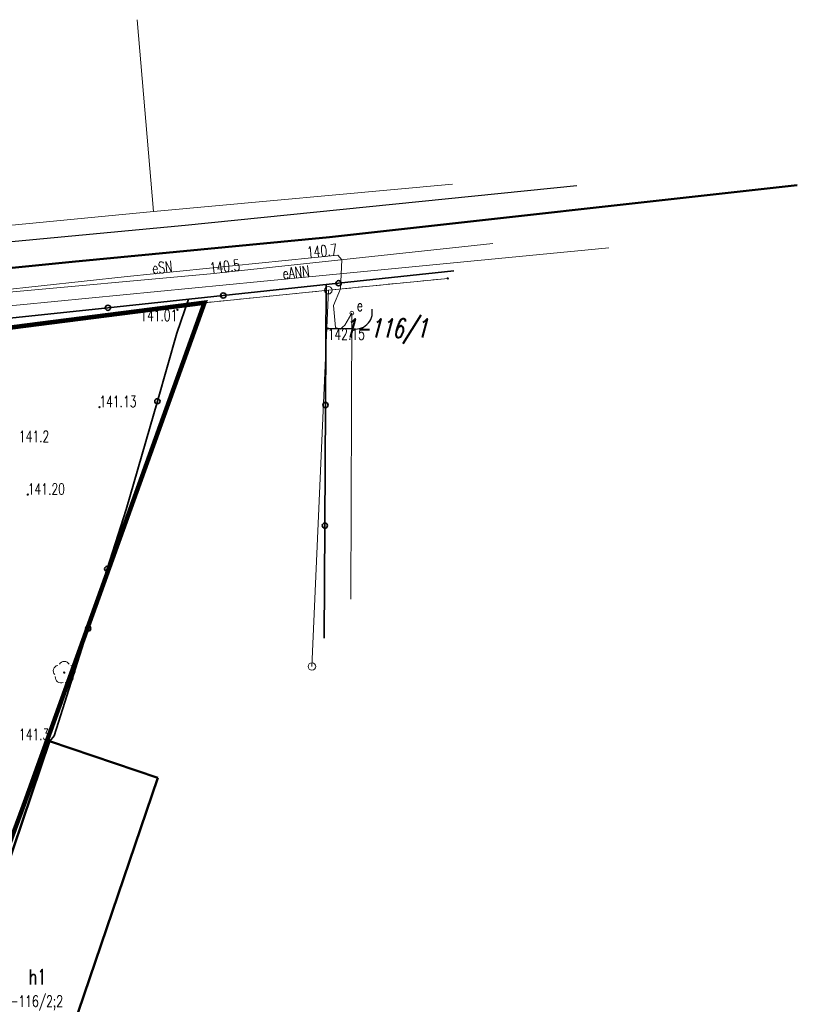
# Model space of a CAD drawing. Header units: feet. Extents: x 7588777 to 15179262, y 5780090 to 11560165.
# Tile 35 of 36: x 14139107 to 14139159, y 11498734 to 11498800. Entities that reach past the tile are written whole.
import ezdxf
from ezdxf.enums import TextEntityAlignment as Align

# ---------------------------------------------------------------- set-up
doc = ezdxf.new("R2010")
doc.units = ezdxf.units.FT
doc.header["$MEASUREMENT"] = 0
for name, pattern in [('1', [0]), ('3_EGBB03', [0]), ('3_EGBU_A', [0]), ('DASHED2', [0.375, 0.25, -0.125]), ('EGDE', [0]), ('EGUG', [1, 0.5, -0.5])]:
    doc.linetypes.add(name, pattern=pattern)
doc.layers.get('0').update_dxf_attribs({"color": 250, "linetype": 'CONTINUOUS', "lineweight": 100})
doc.layers.add('_granica', color=7, linetype='CONTINUOUS')
for name, color, linetype, lineweight, transparency in [('Dzialki', 7, 'EGDE', 18, 0.7), ('EBUTN_T_0', 7, 'CONTINUOUS', 0, 0.7), ('EGBB_E_T_0', 7, 'CONTINUOUS', 25, 0.7), ('EGBB_L_0', 7, '3_EGBU_A', 50, 0.7), ('FUNKCJE_MZ_T_0', 7, 'CONTINUOUS', 18, 0.7), ('Numery_dzialek', 7, 'CONTINUOUS', 9, 0.7), ('Punkty', 7, 'CONTINUOUS', 18, 0.7), ('SDRPK_L_0', 7, '1', 25, 0.7), ('SDRPK_L_1', 7, '1', 25, 0.7), ('SKOPO_L_1', 7, '1', 50, 0.7), ('SZOPO_L_0', 7, 'CONTINUOUS', 35, 0.7), ('SZZPZ_T_0', 3, 'CONTINUOUS', 18, 0.7), ('UEEOCS_W_T_0', 1, 'CONTINUOUS', 18, 0.7), ('UEEOON_T_3', 1, 'CONTINUOUS', 18, 0.7), ('UEEOOS_W_T_0', 1, 'CONTINUOUS', 18, 0.7), ('UEEPAS_W_T_0', 1, 'CONTINUOUS', 18, 0.7), ('UEEPON_L_0', 1, '1', 18, 0.7), ('UEEPON_L_3', 1, '1', 18, 0.7), ('UEEPOS_W_L_0', 1, '1', 18, 0.7), ('UKKPOD_L_3', 34, '1', 18, 0.7), ('Uzytki', 3, 'EGUG', 18, 0.7), ('WUKOS_T_0', 14, 'CONTINUOUS', 18, 0.7)]:
    doc.layers.add(name, color=color, linetype=linetype, lineweight=lineweight, transparency=transparency)
doc.styles.get("Standard").update_dxf_attribs({"font": 'Simplex.SHX', "width": 0.75})

# ---------------------------------------------------------------- blocks, each defined once
blk = doc.blocks.new('GRO')
at = {"linetype": 'Continuous'}
blk.add_circle((0, 0), 0.045, dxfattribs=at)
blk = doc.blocks.new('GRT')
at = {"linetype": 'Continuous'}
blk.add_circle((0, 0), 0.25, dxfattribs=at)
blk = doc.blocks.new('DLI')
at = {"linetype": 'Continuous'}
blk.add_circle((0, 0), 0.045, dxfattribs=at)
for centre, start, end in [((0, 0.375), 30.14012, 149.85988), ((-0.357, 0.116), 102.14447, 221.86002), ((0.357, 0.116), 318.13998, 77.85553), ((-0.22, -0.303), 174.14818, 293.85423), ((0.22, -0.303), 246.14577, 5.85182)]:
    blk.add_arc(centre, 0.375, start, end, dxfattribs=at)
blk = doc.blocks.new('ARM')
at = {"linetype": 'Continuous'}
blk.add_circle((0, 0), 0.125, dxfattribs=at)
blk = doc.blocks.new('WSP')
at = {"linetype": 'Continuous'}
blk.add_circle((0, 0), 0.045, dxfattribs=at)

msp = doc.modelspace()

# ---------------------------------------------------------------- linework, layer by layer
at = {"layer": '_granica', "linetype": 'DASHED2', "ltscale": 10, "const_width": 0.3}
msp.add_lwpolyline([(14139052.529, 11498667.3824), (14139061.2705, 11498667.847), (14139086.019, 11498669.1624), (14139093.219, 11498669.0324), (14139093.289, 11498679.0924), (14139093.519, 11498687.6824), (14139092.079, 11498687.8824), (14139096.2669, 11498712.8201), (14139096.759, 11498714.6924), (14139098.479, 11498721.1724), (14139104.669, 11498740.6324), (14139107.349, 11498747.8724), (14139111.929, 11498760.5924), (14139119.339, 11498781.1924), (14139063.099, 11498773.9924), (14139059.339, 11498761.0424), (14139058.089, 11498756.7324), (14139040.519, 11498754.3124), (14139046.619, 11498712.7024)], close=True, dxfattribs=at)
at = {"layer": 'Dzialki'}
for p, q in [((14139135.549, 11498782.8124), (14139127.589, 11498782.0224)), ((14139127.589, 11498782.0224), (14139119.339, 11498781.1924)), ((14139127.589, 11498782.0224), (14139126.499, 11498756.9524)), ((14139119.339, 11498781.1924), (14139063.099, 11498773.9924)), ((14139111.929, 11498760.5924), (14139119.339, 11498781.1924)), ((14139107.349, 11498747.8724), (14139111.929, 11498760.5924)), ((14139104.669, 11498740.6324), (14139107.349, 11498747.8724))]:
    msp.add_line(p, q, dxfattribs=at)
at = {"layer": 'EGBB_L_0', "linetype": '3_EGBB03'}
for p, q in [((14139099.334, 11498723.4364), (14139109.015, 11498751.9774)), ((14139109.015, 11498751.9774), (14139116.219, 11498749.5424)), ((14139116.219, 11498749.5424), (14139106.539, 11498720.9924))]:
    msp.add_line(p, q, dxfattribs=at)
at = {"layer": 'SDRPK_L_0', "linetype": '1'}
msp.add_line((14139127.4241, 11498779.4724), (14139129.109, 11498779.4724), dxfattribs=at)
msp.add_arc((14139129.3977, 11498780.5569), 1.1222, 255.095296, 11.072215, dxfattribs=at)
at = {"layer": 'SDRPK_L_1', "linetype": '1'}
for p, q in [((14139118.0471, 11498786.3658), (14139144.1424, 11498789.003)), ((14139092.4911, 11498783.9433), (14139118.0471, 11498786.3658))]:
    msp.add_line(p, q, dxfattribs=at)
at = {"layer": 'SKOPO_L_1', "linetype": '1'}
for p, q in [((14139158.842, 11498789.0165), (14139127.6741, 11498785.5698)), ((14139127.6741, 11498785.5698), (14139110.5207, 11498783.9224)), ((14139110.5207, 11498783.9224), (14139093.8183, 11498782.2377))]:
    msp.add_line(p, q, dxfattribs=at)
at = {"layer": 'SZOPO_L_0'}
for p, q in [((14139128.2742, 11498782.4923), (14139135.9608, 11498783.3113)), ((14139120.5876, 11498781.6734), (14139128.2742, 11498782.4923)), ((14139127.3986, 11498774.3713), (14139127.4388, 11498782.4033)), ((14139112.9011, 11498780.8545), (14139120.5876, 11498781.6734)), ((14139117.5008, 11498779.1535), (14139118.2769, 11498781.4272)), ((14139105.2145, 11498780.0356), (14139112.9011, 11498780.8545)), ((14139116.197, 11498774.6291), (14139117.5008, 11498779.1535)), ((14139114.1203, 11498767.4224), (14139116.197, 11498774.6291)), ((14139127.3583, 11498766.3393), (14139127.3986, 11498774.3713)), ((14139112.8543, 11498763.4532), (14139114.1203, 11498767.4224)), ((14139127.3207, 11498758.8394), (14139127.3583, 11498766.3393)), ((14139111.5883, 11498759.484), (14139112.8543, 11498763.4532)), ((14139109.3093, 11498752.3386), (14139111.5883, 11498759.484)), ((14139109.019, 11498751.9724), (14139109.3093, 11498752.3386))]:
    msp.add_line(p, q, dxfattribs=at)
for centre in [(14139128.2742, 11498782.4923), (14139120.5876, 11498781.6734), (14139112.9011, 11498780.8545), (14139116.197, 11498774.6291), (14139127.3986, 11498774.3713), (14139127.3583, 11498766.3393), (14139112.8543, 11498763.4532), (14139111.5883, 11498759.484)]:
    msp.add_circle(centre, 0.175, dxfattribs=at)
at = {"layer": 'UEEPON_L_0', "linetype": '1'}
msp.add_line((14139129.089, 11498761.4324), (14139129.1537, 11498780.4934), dxfattribs=at)
at = {"layer": 'UEEPON_L_3', "linetype": '1'}
for p, q in [((14139146.2901, 11498784.8472), (14139123.0758, 11498782.6079)), ((14139123.0758, 11498782.6079), (14139107.0443, 11498781.0462)), ((14139107.0443, 11498781.0462), (14139096.7258, 11498780.1687))]:
    msp.add_line(p, q, dxfattribs=at)
at = {"layer": 'UEEPOS_W_L_0', "linetype": '1'}
for p, q in [((14139119.7262, 11498783.12), (14139138.5565, 11498785.1316)), ((14139114.1799, 11498782.9272), (14139128.2205, 11498784.3674)), ((14139128.2205, 11498784.3674), (14139128.4836, 11498784.0582)), ((14139128.4836, 11498784.0582), (14139128.4048, 11498782.1233)), ((14139093.9443, 11498780.7765), (14139119.7262, 11498783.12)), ((14139097.86, 11498781.1911), (14139114.1799, 11498782.9272)), ((14139128.4048, 11498782.1233), (14139127.9314, 11498781.0026)), ((14139127.9314, 11498781.0026), (14139128.073, 11498779.5373)), ((14139128.6865, 11498779.7032), (14139129.1537, 11498780.4934)), ((14139128.073, 11498779.5373), (14139128.3781, 11498779.4201)), ((14139128.3781, 11498779.4201), (14139128.6865, 11498779.7032))]:
    msp.add_line(p, q, dxfattribs=at)
at = {"layer": 'UKKPOD_L_3', "linetype": '1'}
for p, q in [((14139115.9361, 11498787.2656), (14139114.842, 11498800.0496)), ((14139135.8676, 11498789.0885), (14139115.9361, 11498787.2656)), ((14139115.9361, 11498787.2656), (14139084.6522, 11498784.2294))]:
    msp.add_line(p, q, dxfattribs=at)
at = {"layer": 'Uzytki'}
for p, q in [((14139127.589, 11498782.0224), (14139135.549, 11498782.8124)), ((14139119.339, 11498781.1924), (14139127.589, 11498782.0224)), ((14139063.099, 11498773.9924), (14139119.339, 11498781.1924))]:
    msp.add_line(p, q, dxfattribs=at)

# ---------------------------------------------------------------- block references
at = {"layer": 'Punkty'}
for name, p in [('GRO', (14139135.549, 11498782.8124)), ('GRT', (14139127.589, 11498782.0224)), ('GRO', (14139119.339, 11498781.1924)), ('GRO', (14139111.929, 11498760.5924)), ('GRT', (14139126.499, 11498756.9524)), ('GRO', (14139107.349, 11498747.8724))]:
    msp.add_blockref(name, p, dxfattribs=at)
at = {"layer": 'SZZPZ_T_0'}
msp.add_blockref('DLI', (14139109.989, 11498756.5424), dxfattribs=at)
at = {"layer": 'UEEPAS_W_T_0'}
msp.add_blockref('ARM', (14139129.1537, 11498780.4934), dxfattribs=at)
at = {"layer": 'WUKOS_T_0'}
for p in [(14139117.529, 11498780.7224), (14139127.549, 11498779.4724), (14139112.329, 11498774.2324), (14139107.559, 11498768.4024), (14139108.996, 11498752.0513)]:
    msp.add_blockref('WSP', p, dxfattribs=at)

# ---------------------------------------------------------------- texts
at = {"layer": 'EBUTN_T_0', "width": 0.7}
msp.add_text('1-116/2;2', height=0.75, dxfattribs=at).set_placement((14139107.9066, 11498735.0284), align=Align.TOP_CENTER)
at = {"layer": 'EGBB_E_T_0', "width": 0.7}
msp.add_text('h1', height=1, dxfattribs=at).set_placement((14139108.2097, 11498736.2728), align=Align.MIDDLE)
at = {"layer": 'FUNKCJE_MZ_T_0', "width": 0.7}
msp.add_text('h1', height=1, dxfattribs=at).set_placement((14139108.2097, 11498736.2728), align=Align.MIDDLE)
at = {"layer": 'Numery_dzialek', "oblique": 15, "width": 0.7}
msp.add_text('1-116/1', height=1.25, dxfattribs=at).set_placement((14139128.6213, 11498780.1171), align=Align.TOP_LEFT)
at = {"layer": 'UEEOCS_W_T_0', "width": 0.7}
msp.add_text('140.7', height=0.75, rotation=5.856549, dxfattribs=at).set_placement((14139128.2205, 11498784.3674), align=Align.RIGHT)
msp.add_text('140.5', height=0.75, rotation=6.097628, dxfattribs=at).set_placement((14139119.7262, 11498783.12))
at = {"layer": 'UEEOON_T_3', "width": 0.7}
msp.add_text('eANN', height=0.75, rotation=5.509658, dxfattribs=at).set_placement((14139124.5765, 11498782.7527))
at = {"layer": 'UEEOOS_W_T_0', "width": 0.7}
msp.add_text('eSN', height=0.75, rotation=5.856549, dxfattribs=at).set_placement((14139115.8875, 11498783.1023))
at = {"layer": 'UEEPAS_W_T_0', "width": 0.7}
msp.add_text('e', height=0.75, dxfattribs=at).set_placement((14139129.4806, 11498780.6343))
at = {"layer": 'WUKOS_T_0', "width": 0.7}
msp.add_text('141.01', height=0.75, dxfattribs=at).set_placement((14139117.529, 11498780.7224), align=Align.TOP_RIGHT)
msp.add_text('142.15', height=0.75, dxfattribs=at).set_placement((14139127.549, 11498779.4724), align=Align.TOP_LEFT)
for s, p in [('141.13', (14139112.329, 11498774.2324)), ('141.2', (14139106.9666, 11498771.9058)), ('141.20', (14139107.559, 11498768.4024))]:
    msp.add_text(s, height=0.75, dxfattribs=at).set_placement(p)
msp.add_text('141.3', height=0.75, dxfattribs=at).set_placement((14139108.996, 11498752.0513), align=Align.RIGHT)

doc.saveas('drawing.dxf')
